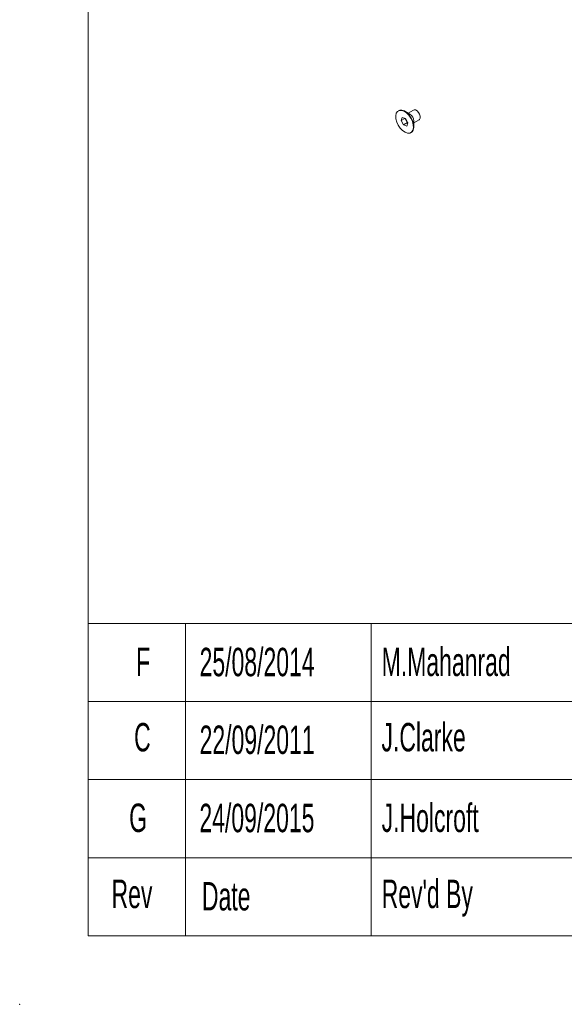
# Paper-space layout 'Sheet2' of a CAD drawing. Header units: millimetres. Extents: x 0 to 420, y 0 to 297.
# Tile 1 of 36: x 0 to 56, y 0 to 101. Entities that reach past the tile are written whole.
import ezdxf

# ---------------------------------------------------------------- set-up
doc = ezdxf.new("R2010")
doc.units = ezdxf.units.MM
doc.header["$PDSIZE"] = -1
doc.styles.add('SLDTEXTSTYLE1', font='TXT', dxfattribs={"width": 0.605})

psp = doc.layouts.new('Sheet2')

# ---------------------------------------------------------------- linework, layer by layer
at = {"color": 7, "linetype": 'Continuous', "lineweight": 0}
for p, q in [((7, 7), (7, 290)), ((7, 39), (413, 39)), ((17, 39), (17, 7)), ((36, 39), (36, 7)), ((7, 31), (154, 31)), ((7, 23), (154, 23)), ((7, 15), (154, 15)), ((7, 7), (413, 7))]:
    psp.add_line(p, q, dxfattribs=at)
at = {"color": 7, "linetype": 'Continuous', "lineweight": 15}
for p, q in [((38.82, 91.49), (38.78, 91.47)), ((39.19, 90.79), (39.08, 90.47)), ((39.53, 90.68), (39.19, 90.79)), ((39.97, 91.14), (39.46, 91.43)), ((40.35, 91.55), (39.8, 91.23)), ((39.47, 90.7), (39.08, 90.47)), ((39.08, 90.47), (39.31, 90.04)), ((39.72, 90.27), (39.31, 90.04)), ((39.31, 90.04), (39.66, 89.92)), ((39.49, 90.69), (39.72, 90.27)), ((39.77, 90.24), (39.53, 90.68)), ((39.66, 89.92), (39.77, 90.24)), ((39.72, 90.27), (39.76, 90.26)), ((40.37, 90.24), (40.92, 90.56)), ((40.37, 89.85), (40.37, 90.44)), ((40.07, 89.24), (40.11, 89.27))]:
    psp.add_line(p, q, dxfattribs=at)
at = {"color": 7, "linetype": 'Continuous', "lineweight": 15, "flags": 128}
for points in [[(38.53, 90.66), (38.62, 90.33), (38.77, 90), (38.98, 89.7), (39.22, 89.45), (39.48, 89.28), (39.73, 89.19), (39.96, 89.2), (40.15, 89.3), (40.27, 89.49), (40.33, 89.75), (40.31, 90.05), (40.23, 90.39), (40.07, 90.71), (39.87, 91.02), (39.63, 91.26), (39.37, 91.44), (39.11, 91.52), (38.89, 91.51), (38.7, 91.41), (38.57, 91.22), (38.52, 90.96), (38.53, 90.66)], [(40.11, 89.27), (40.19, 89.32), (40.31, 89.51), (40.37, 89.77), (40.35, 90.08), (40.27, 90.41), (40.11, 90.74), (39.91, 91.04), (39.67, 91.29), (39.41, 91.46), (39.16, 91.54), (38.93, 91.54), (38.82, 91.49)], [(40.92, 90.56), (40.97, 90.6), (41.03, 90.74), (41.03, 90.92), (40.97, 91.12), (40.86, 91.32), (40.71, 91.47), (40.55, 91.56), (40.41, 91.57), (40.35, 91.55)]]:
    psp.add_lwpolyline(points, dxfattribs=at)
at = {"color": 7, "linetype": 'Continuous', "lineweight": 15}
psp.add_arc((39.52, 90.41), 0.858, 1.9117, 58.0829, dxfattribs=at)
at = {"color": 7, "linetype": 'Continuous', "lineweight": 0}
psp.add_point((0, 0), dxfattribs=at)

# ---------------------------------------------------------------- texts
at = {"color": 7, "linetype": 'Continuous', "lineweight": 0, "char_height": 2.91, "style": 'SLDTEXTSTYLE1'}
for s, insert, attachment_point in [('F', (12.64, 36.52), 2), ('25/08/2014', (18.43, 36.5), 1), ('M.Mahanrad', (37.08, 36.52), 1), ('C', (12.57, 28.8), 2), ('22/09/2011', (18.43, 28.54), 1), ('J.Clarke', (37.06, 28.8), 1), ('G', (12.13, 20.55), 2), ('24/09/2015', (18.41, 20.53), 1), ('J.Holcroft', (37.08, 20.55), 1), ('Rev', (9.41, 12.76), 1), ('Date', (18.67, 12.52), 1), ("Rev'd By", (37.08, 12.76), 1)]:
    psp.add_mtext(s, dxfattribs=dict(at, insert=insert, attachment_point=attachment_point))

doc.saveas('drawing.dxf')
